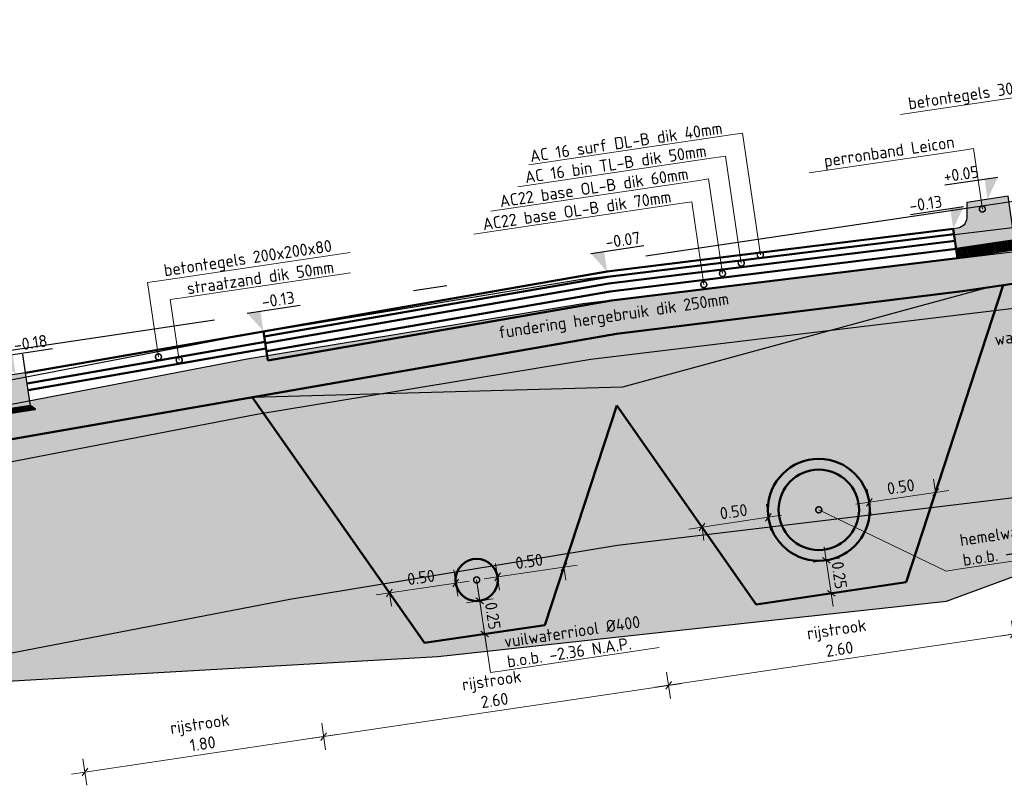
# Model space of a CAD drawing. Header units: metres. Extents: x 133846 to 269924, y 465764 to 933292.
# Tile 2 of 56: x 133876.15 to 133883.49, y 465776.45 to 465782.16. Entities that reach past the tile are written whole.
import ezdxf
from ezdxf import colors
from ezdxf.entities.mleader import LeaderData, LeaderLine
from ezdxf.math import Vec2, Vec3

# ---------------------------------------------------------------- set-up
doc = ezdxf.new("R2010")
doc.units = ezdxf.units.M
for name, pattern in [('AL-NAP_LIJN', [15.25, 12, -1.5, 0.25, -1.5]), ('RI-HWA', [7.4, 5, -2.4]), ('RI-VWA', [11, 5, -3, 0, -3])]:
    doc.linetypes.add(name, pattern=pattern)
for name, color, linetype, lineweight in [('B-WE-KL-T18', 10, 'Continuous', 18), ('B-WE-MO-BODEM-AD-50', 253, 'Continuous', 18), ('B-WE-VH-VERHARDING-GD', 253, 'Continuous', 25), ('B-WE-VH-VERHARDING_FUNDERING-AD-50', 253, 'Continuous', 18), ('N-WE-GW-SLEUF-GD', 90, 'Continuous', 50), ('N-WE-KL-ET_LS_OV_LICHTMAST-S', 190, 'Continuous', 25), ('N-WE-RI-T18', 10, 'Continuous', 18), ('N-WE-VH-KANTOPSLUITING_OPSLUITBAND-SD', 150, 'Continuous', 25), ('N-WE-VH-M', 7, 'Continuous', 18), ('N-WE-VH-VERHARDING-GD', 7, 'Continuous', 50), ('N-WE-VH-VERHARDING-T18', 10, 'Continuous', 18), ('X-XX-AL-NAP-GD', 7, 'AL-NAP_LIJN', 25), ('X-XX-AL-PEILMAAT-SD', 7, 'Continuous', 25)]:
    doc.layers.add(name, color=color, linetype=linetype, lineweight=lineweight)
doc.layers.add('N-WE-RI-HWA-GD', color=150, linetype='RI-HWA', lineweight=50, true_color=0x007fff)
doc.layers.add('N-WE-RI-VWA-GD', color=20, linetype='RI-VWA', lineweight=50, true_color=0xff3f00)
doc.layers.add('X-XX-AL-HULPLIJN-GD', color=30, linetype='Continuous', lineweight=25, plot=False)
doc.styles.add('NLCS-ISO', font='NLCS-ISO.ttf')
doc.styles.add('NLCS-ISO-M50-T18', font='NLCS-ISO.ttf', dxfattribs={"height": 0.09})
doc.dimstyles.new('NLCS-M50-T18-SCHRAP_L2_H2', dxfattribs={"dimscale": 0.05, "dimtxt": 2.5, "dimasz": 1.008, "dimexe": 2, "dimexo": 2, "dimgap": 0.7, "dimtad": 1, "dimzin": 0, "dimdsep": 46, "dimtxsty": 'NLCS-ISO-M50-T18', "dimblk": 'OBLIQUE', "dimcen": 0, "dimdle": 2, "dimclrd": 256, "dimclre": 256, "dimclrt": 10, "dimazin": 0, "dimtfac": 1, "dimtdec": 3, "dimtofl": 0, "dimtmove": 0, "dimatfit": 3, "dimldrblk": 'OBLIQUE', "dimfxl": 2, "dimfxlon": 1, "dimtfillclr": 256, "dimtolj": 1, "dimtzin": 0, "dimlwd": -1, "dimlwe": -1, "dimarcsym": 0})

# ---------------------------------------------------------------- blocks, each defined once
blk = doc.blocks.new('SAL-PEILMAAT_INFRACAD_H01-SOD')
blk.add_line((-2, 3), (6, 3))
blk.add_solid([(-2, 3), (0, 3), (0, 0)])
at = {"style": 'NLCS-ISO'}
blk.add_attdef('...', (0.4, 3.4), '', height=1.8, dxfattribs=at)
blk = doc.blocks.new('_Oblique')
at = {"color": 0, "linetype": 'ByBlock', "lineweight": -2}
blk.add_line((-0.5, -0.5), (0.5, 0.5), dxfattribs=at)
blk = doc.blocks.new('*D118')
at = {"layer": 'Defpoints', "color": 0, "transparency": 16777216}
for p in [(133880.5273, 465780.2787), (133877.9651, 465779.8322), (133878.4142, 465776.8102)]:
    blk.add_point(p, dxfattribs=at)
at = {"layer": 'N-WE-VH-M', "transparency": 16777216}
for p, q in [((133880.9713, 465777.2913), (133881.0007, 465777.0935)), ((133881.0849, 465777.2071), (133878.3153, 465776.7955)), ((133878.3995, 465776.9092), (133878.4289, 465776.7113))]:
    blk.add_line(p, q, dxfattribs=at)
at = {"layer": 'N-WE-VH-M', "transparency": 16777216, "xscale": 0.0504, "yscale": 0.0504, "zscale": 0.0504}
for p, rotation in [((133880.986, 465777.1924), 8.452767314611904), ((133878.4142, 465776.8102), 188.4527673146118)]:
    blk.add_blockref('_Oblique', p, dxfattribs=dict(at, rotation=rotation))
at = {"layer": 'N-WE-VH-M', "color": 10, "transparency": 16777216, "insert": (133879.6773, 465777.1547), "char_height": 0.09, "attachment_point": 5, "rotation": 8.45277, "style": 'NLCS-ISO-M50-T18'}
blk.add_mtext('\\A1;rijstrook\\P2.60', dxfattribs=at)
blk = doc.blocks.new('_DotSmall')
at = {"color": 0, "linetype": 'ByBlock', "const_width": 0.5}
blk.add_lwpolyline([(-0.0625, 0, 1), (0.0625, 0, 1)], format="xyb", close=True, dxfattribs=at)
blk = doc.blocks.new('*U149')
blk.add_hatch(color=8).paths.add_polyline_path([(-0.15, -0.25), (0, -0.25), (0, 0), (-0.15, 0)])
at = {"layer": 'N-WE-VH-VERHARDING-GD', "linetype": 'Continuous'}
h = blk.add_hatch(dxfattribs=at)
h.set_pattern_fill('ANSI31', color=256, scale=0.005, angle=45, style=0)
h.set_pattern_definition([(90, (89116.596445, 436374.820416), (-0.015875, 3e-18), [])])
h.paths.add_polyline_path([(-0.15, -0.25), (0, -0.25), (0.03, -0.28), (-0.18, -0.28)])
at = {"flags": 128}
blk.add_lwpolyline([(-0.15, -0.25), (0, -0.25), (0, 0), (-0.15, 0)], close=True, dxfattribs=at)
at = {"layer": 'N-WE-VH-VERHARDING-GD', "linetype": 'Continuous'}
for p, q in [((-0.35, -0.15), (-0.15, -0.1)), ((-0.45, -0.28), (-0.35, -0.15)), ((-0.18, -0.28), (-0.45, -0.28))]:
    blk.add_line(p, q, dxfattribs=at)
at = {"layer": 'N-WE-VH-VERHARDING-GD', "linetype": 'Continuous', "flags": 128}
blk.add_lwpolyline([(-0.15, -0.25), (0, -0.25), (0.03, -0.28), (-0.18, -0.28)], close=True, dxfattribs=at)
blk = doc.blocks.new('*D115')
at = {"layer": 'Defpoints', "color": 0, "transparency": 16777216}
for p in [(133883.1087, 465780.5966), (133880.5273, 465780.2787), (133880.986, 465777.1924)]:
    blk.add_point(p, dxfattribs=at)
at = {"layer": 'N-WE-VH-M', "transparency": 16777216}
for p, q in [((133883.543, 465777.6735), (133883.5724, 465777.4757)), ((133883.6567, 465777.5893), (133880.8871, 465777.1777)), ((133880.9713, 465777.2913), (133881.0007, 465777.0935))]:
    blk.add_line(p, q, dxfattribs=at)
at = {"layer": 'N-WE-VH-M', "transparency": 16777216, "xscale": 0.0504, "yscale": 0.0504, "zscale": 0.0504}
for p, rotation in [((133883.5577, 465777.5746), 8.452767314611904), ((133880.986, 465777.1924), 188.4527673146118)]:
    blk.add_blockref('_Oblique', p, dxfattribs=dict(at, rotation=rotation))
at = {"layer": 'N-WE-VH-M', "color": 10, "transparency": 16777216, "insert": (133882.2491, 465777.5368), "char_height": 0.09, "attachment_point": 5, "rotation": 8.45277, "style": 'NLCS-ISO-M50-T18'}
blk.add_mtext('\\A1;rijstrook\\P2.60', dxfattribs=at)
blk = doc.blocks.new('*D116')
at = {"layer": 'Defpoints', "color": 0, "transparency": 16777216}
for p in [(133884.8167, 465781.0081), (133883.1087, 465780.5966), (133883.5577, 465777.5746)]:
    blk.add_point(p, dxfattribs=at)
at = {"layer": 'N-WE-VH-M', "transparency": 16777216}
for p, q in [((133885.274, 465777.9308), (133885.3034, 465777.7329)), ((133885.3876, 465777.8466), (133883.4588, 465777.5599)), ((133883.543, 465777.6735), (133883.5724, 465777.4757))]:
    blk.add_line(p, q, dxfattribs=at)
at = {"layer": 'N-WE-VH-M', "transparency": 16777216, "xscale": 0.0504, "yscale": 0.0504, "zscale": 0.0504}
for p, rotation in [((133885.2887, 465777.8319), 8.452767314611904), ((133883.5577, 465777.5746), 188.4527673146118)]:
    blk.add_blockref('_Oblique', p, dxfattribs=dict(at, rotation=rotation))
at = {"layer": 'N-WE-VH-M', "color": 10, "transparency": 16777216, "insert": (133884.4005, 465777.8565), "char_height": 0.09, "attachment_point": 5, "rotation": 8.45277, "style": 'NLCS-ISO-M50-T18'}
blk.add_mtext('\\A1;bushalte \\P1.75', dxfattribs=at)
blk = doc.blocks.new('*D117')
at = {"layer": 'Defpoints', "color": 0, "transparency": 16777216}
for p in [(133877.9651, 465779.8322), (133876.1913, 465779.5231), (133876.6338, 465776.5457)]:
    blk.add_point(p, dxfattribs=at)
at = {"layer": 'N-WE-VH-M', "transparency": 16777216}
for p, q in [((133878.3995, 465776.9092), (133878.4289, 465776.7113)), ((133878.5131, 465776.8249), (133876.5349, 465776.531)), ((133876.6191, 465776.6446), (133876.6485, 465776.4467))]:
    blk.add_line(p, q, dxfattribs=at)
at = {"layer": 'N-WE-VH-M', "transparency": 16777216, "xscale": 0.0504, "yscale": 0.0504, "zscale": 0.0504}
for p, rotation in [((133878.4142, 465776.8102), 8.452767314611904), ((133876.6338, 465776.5457), 188.4527673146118)]:
    blk.add_blockref('_Oblique', p, dxfattribs=dict(at, rotation=rotation))
at = {"layer": 'N-WE-VH-M', "color": 10, "transparency": 16777216, "insert": (133877.5012, 465776.8313), "char_height": 0.09, "attachment_point": 5, "rotation": 8.45277, "style": 'NLCS-ISO-M50-T18'}
blk.add_mtext('\\A1;rijstrook\\P1.80', dxfattribs=at)
blk = doc.blocks.new('N-SVH-KANTOPSLUITING_PERRONBAND_LEICON-D')
h = blk.add_hatch(color=8)
edge = h.paths.add_edge_path()
edge.add_line((-0.44, -0.33), (0, -0.33))
edge.add_line((0, -0.33), (0, 0))
edge.add_line((0, 0), (-0.31, 0))
edge.add_line((-0.31, 0), (-0.3289, -0.1132))
edge.add_arc((-0.4078, -0.1), 0.08, 270, 350.53768, ccw=False)
edge.add_line((-0.4078, -0.18), (-0.44, -0.18))
edge.add_line((-0.44, -0.18), (-0.44, -0.33))
at = {"flags": 128}
blk.add_lwpolyline([(-0.44, -0.33), (0, -0.33), (0, 0), (-0.31, 0), (-0.3289, -0.1132, -0.366629), (-0.4078, -0.18), (-0.44, -0.18)], format="xyb", close=True, dxfattribs=at)
blk = doc.blocks.new('*D204')
at = {"layer": 'Defpoints', "color": 0, "transparency": 16777216}
for p in [(133879.3991, 465777.9551), (133878.9046, 465777.8816), (133879.459, 465777.552)]:
    blk.add_point(p, dxfattribs=at)
at = {"layer": 'N-WE-VH-M', "transparency": 16777216}
for p, q in [((133879.4138, 465777.8562), (133879.3844, 465778.054)), ((133878.8057, 465777.8669), (133879.4981, 465777.9698)), ((133878.9046, 465777.8816), (133878.9193, 465777.7827))]:
    blk.add_line(p, q, dxfattribs=at)
at = {"layer": 'N-WE-VH-M', "transparency": 16777216, "xscale": 0.0504, "yscale": 0.0504, "zscale": 0.0504}
for p, rotation in [((133879.3991, 465777.9551), 8.452767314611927), ((133878.9046, 465777.8816), 188.4527673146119)]:
    blk.add_blockref('_Oblique', p, dxfattribs=dict(at, rotation=rotation))
at = {"layer": 'N-WE-VH-M', "color": 10, "transparency": 16777216, "insert": (133879.1401, 465777.9975), "char_height": 0.09, "attachment_point": 5, "rotation": 8.45277, "style": 'NLCS-ISO-M50-T18'}
blk.add_mtext('\\A1;0.50', dxfattribs=at)
blk = doc.blocks.new('*D205')
at = {"layer": 'Defpoints', "color": 0, "transparency": 16777216}
for p in [(133880.2053, 465778.0749), (133880.2053, 465778.0749), (133879.7706, 465777.5983)]:
    blk.add_point(p, dxfattribs=at)
at = {"layer": 'N-WE-VH-M', "transparency": 16777216}
for p, q in [((133879.6118, 465777.9867), (133880.3042, 465778.0896)), ((133879.7254, 465777.9025), (133879.696, 465778.1003)), ((133880.2053, 465778.0749), (133880.22, 465777.976))]:
    blk.add_line(p, q, dxfattribs=at)
at = {"layer": 'N-WE-VH-M', "transparency": 16777216, "xscale": 0.0504, "yscale": 0.0504, "zscale": 0.0504}
for p, rotation in [((133880.2053, 465778.0749), 8.452767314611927), ((133879.7107, 465778.0014), 188.4527673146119)]:
    blk.add_blockref('_Oblique', p, dxfattribs=dict(at, rotation=rotation))
at = {"layer": 'N-WE-VH-M', "color": 10, "transparency": 16777216, "insert": (133879.9462, 465778.1173), "char_height": 0.09, "attachment_point": 5, "rotation": 8.45277, "style": 'NLCS-ISO-M50-T18'}
blk.add_mtext('\\A1;0.50', dxfattribs=at)
blk = doc.blocks.new('*D206')
at = {"layer": 'Defpoints', "color": 0, "transparency": 16777216}
for p in [(133879.0056, 465777.7374), (133880.0639, 465777.6419), (133879.6148, 465777.5752)]:
    blk.add_point(p, dxfattribs=at)
at = {"layer": 'N-WE-VH-M', "transparency": 16777216}
for p, q in [((133879.5634, 465777.9214), (133879.6295, 465777.4763)), ((133879.4792, 465777.8078), (133879.677, 465777.8372)), ((133879.7137, 465777.5899), (133879.5159, 465777.5605))]:
    blk.add_line(p, q, dxfattribs=at)
at = {"layer": 'N-WE-VH-M', "transparency": 16777216, "xscale": 0.0504, "yscale": 0.0504, "zscale": 0.0504}
for p, rotation in [((133879.5781, 465777.8225), 98.45276731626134), ((133879.6148, 465777.5752), 278.4527673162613)]:
    blk.add_blockref('_Oblique', p, dxfattribs=dict(at, rotation=rotation))
at = {"layer": 'N-WE-VH-M', "color": 10, "transparency": 16777216, "insert": (133879.6756, 465777.7106), "char_height": 0.09, "attachment_point": 5, "rotation": 278.45277, "style": 'NLCS-ISO-M50-T18'}
blk.add_mtext('\\A1;0.25', dxfattribs=at)
blk = doc.blocks.new('*D207')
at = {"layer": 'Defpoints', "color": 0, "transparency": 16777216}
for p in [(133881.7299, 465778.4455), (133881.2353, 465778.372), (133881.8225, 465777.8224)]:
    blk.add_point(p, dxfattribs=at)
at = {"layer": 'N-WE-VH-M', "transparency": 16777216}
for p, q in [((133881.7446, 465778.3466), (133881.7152, 465778.5445)), ((133881.1364, 465778.3573), (133881.8288, 465778.4602)), ((133881.2353, 465778.372), (133881.25, 465778.2731))]:
    blk.add_line(p, q, dxfattribs=at)
at = {"layer": 'N-WE-VH-M', "transparency": 16777216, "xscale": 0.0504, "yscale": 0.0504, "zscale": 0.0504}
for p, rotation in [((133881.7299, 465778.4455), 8.452767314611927), ((133881.2353, 465778.372), 188.4527673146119)]:
    blk.add_blockref('_Oblique', p, dxfattribs=dict(at, rotation=rotation))
at = {"layer": 'N-WE-VH-M', "color": 10, "transparency": 16777216, "insert": (133881.4708, 465778.4879), "char_height": 0.09, "attachment_point": 5, "rotation": 8.45277, "style": 'NLCS-ISO-M50-T18'}
blk.add_mtext('\\A1;0.50', dxfattribs=at)
blk = doc.blocks.new('*D208')
at = {"layer": 'Defpoints', "color": 0, "transparency": 16777216}
for p in [(133882.9762, 465778.6308), (133882.9762, 465778.6308), (133882.5742, 465777.9341)]:
    blk.add_point(p, dxfattribs=at)
at = {"layer": 'N-WE-VH-M', "transparency": 16777216}
for p, q in [((133882.9762, 465778.6308), (133882.9615, 465778.7297)), ((133882.3827, 465778.5426), (133883.0751, 465778.6455)), ((133882.4963, 465778.4583), (133882.4669, 465778.6562))]:
    blk.add_line(p, q, dxfattribs=at)
at = {"layer": 'N-WE-VH-M', "transparency": 16777216, "xscale": 0.0504, "yscale": 0.0504, "zscale": 0.0504}
for p, rotation in [((133882.9762, 465778.6308), 8.452767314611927), ((133882.4816, 465778.5573), 188.4527673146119)]:
    blk.add_blockref('_Oblique', p, dxfattribs=dict(at, rotation=rotation))
at = {"layer": 'N-WE-VH-M', "color": 10, "transparency": 16777216, "insert": (133882.7171, 465778.6731), "char_height": 0.09, "attachment_point": 5, "rotation": 8.45277, "style": 'NLCS-ISO-M50-T18'}
blk.add_mtext('\\A1;0.50', dxfattribs=at)
blk = doc.blocks.new('*D209')
at = {"layer": 'Defpoints', "color": 0, "transparency": 16777216}
for p in [(133881.4789, 465778.0241), (133882.7572, 465777.9613), (133882.1983, 465777.8782)]:
    blk.add_point(p, dxfattribs=at)
at = {"layer": 'N-WE-VH-M', "transparency": 16777216}
for p, q in [((133882.1469, 465778.2244), (133882.213, 465777.7793)), ((133882.0627, 465778.1108), (133882.2605, 465778.1402)), ((133882.2973, 465777.8929), (133882.0994, 465777.8635))]:
    blk.add_line(p, q, dxfattribs=at)
at = {"layer": 'N-WE-VH-M', "transparency": 16777216, "xscale": 0.0504, "yscale": 0.0504, "zscale": 0.0504}
for p, rotation in [((133882.1616, 465778.1255), 98.45276731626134), ((133882.1983, 465777.8782), 278.4527673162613)]:
    blk.add_blockref('_Oblique', p, dxfattribs=dict(at, rotation=rotation))
at = {"layer": 'N-WE-VH-M', "color": 10, "transparency": 16777216, "insert": (133882.2591, 465778.0136), "char_height": 0.09, "attachment_point": 5, "rotation": 278.45277, "style": 'NLCS-ISO-M50-T18'}
blk.add_mtext('\\A1;0.25', dxfattribs=at)

msp = doc.modelspace()

# ---------------------------------------------------------------- hatches: boundary and pattern name
at = {"layer": 'B-WE-MO-BODEM-AD-50'}
h = msp.add_hatch(dxfattribs=at)
h.set_pattern_fill('AMO-BODEM_ZAND-SO', color=256, scale=0.05, angle=8.45277, pattern_type=2)
h.set_pattern_definition([(45.952767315, (68275.46569, -15909.72352), (-0.017277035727, 0.094831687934), [0, -0.076, 0, -0.085, 0, -0.08125]), (15.952767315, (68275.46569, -15909.72352), (0.066785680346, 0.15258184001), [0, -0.041, 0, -0.0685, 0, -0.02625]), (335.952767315, (68275.40486, -15909.73256), (0.153974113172, 0.023167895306), [0, -0.025, 0, -0.09, 0, -0.1175]), (325.952767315, (68275.40486, -15909.73256), (0.14222295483, 0.06550122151), [0, -0.0125, 0, -0.059, 0, -0.0675])])
h.paths.add_polyline_path([(133877.9166, 465779.2136), (133875.6757, 465778.7819), (133874.2721, 465778.8955), (133874.5333, 465777.1375), (133879.2662, 465777.4071), (133883.0583, 465777.8193), (133886.7119, 465779.1639), (133886.4722, 465780.7771), (133885.1318, 465780.1932), (133882.92, 465779.9268), (133880.4063, 465779.6236)])
at = {"layer": 'B-WE-VH-VERHARDING_FUNDERING-AD-50'}
h = msp.add_hatch(dxfattribs=at)
h.set_pattern_fill('AVH-FUNDERING_02-SO', color=256, scale=0.25, angle=8.45277, pattern_type=2)
h.set_pattern_definition([(8.452767, (131608.84142, 465157.0866), (0.210535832, 0.284032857), [0.03125, -0.21875]), (98.452767, (131608.84142, 465157.0866), (-0.284032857, 0.210535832), [0.03125, -0.21875]), (143.452767, (131608.87233, 465157.0912), (-0.247284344, -0.036748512), [0.044194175, -0.309359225]), (8.452767, (131608.85166, 465157.2303), (0.210535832, 0.284032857), [0.03125, -0.21875]), (53.452767, (131608.86941, 465157.21714), (-0.036748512, 0.247284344), [0.022097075, -0.3314563]), (143.452767, (131608.86941, 465157.21714), (-0.247284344, -0.036748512), [0.022097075, -0.3314563]), (8.452767, (131608.9352, 465157.3059), (0.210535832, 0.284032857), [0.044194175, -0.205805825]), (53.452767, (131608.9352, 465157.3059), (-0.036748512, 0.247284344), [0.03125, -0.3223034]), (143.452767, (131608.97892, 465157.3124), (-0.247284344, -0.036748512), [0.03125, -0.3223034]), (98.452767, (131609.00224, 465157.1737), (-0.284032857, 0.210535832), [0.03125, -0.21875]), (53.452767, (131609.00224, 465157.17369), (-0.036748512, 0.247284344), [0.022097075, -0.3314563]), (143.452767, (131609.0154, 465157.19144), (-0.247284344, -0.036748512), [0.022097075, -0.3314563]), (8.452767, (131608.86314, 465157.15302), (0.210535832, 0.284032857), [0.015625, -0.209375]), (8.452767, (131609.03942, 465157.2424), (0.210535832, 0.284032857), [0.015625, -0.209375]), (98.452767, (131608.95755, 465157.26183), (-0.284032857, 0.210535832), [0.015625, -0.209375]), (143.452767, (131609.00913, 465157.12732), (-0.247284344, -0.036748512), [0.022097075, -0.3314563]), (143.452767, (131608.87568, 465157.28125), (-0.247284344, -0.036748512), [0.022097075, -0.3314563]), (53.452767, (131608.94528, 465157.18497), (-0.036748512, 0.247284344), [0.022097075, -0.3314563]), (98.452767, (131608.92183, 465157.13015), (-0.284032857, 0.210535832), [0.00390625, -0.24609375]), (98.452767, (131608.91792, 465157.2362), (-0.284032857, 0.210535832), [0.00390625, -0.24609375]), (98.452767, (131609.02752, 465157.29592), (-0.284032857, 0.210535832), [0.00390625, -0.24609375]), (98.452767, (131609.0509, 465157.16512), (-0.284032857, 0.210535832), [0.00390625, -0.24609375])])
h.paths.add_polyline_path([(133880.347, 465780.0395), (133877.8427, 465779.6271), (133876.0087, 465779.2737), (133875.6757, 465778.7819), (133877.9166, 465779.2136), (133880.4063, 465779.6236), (133882.92, 465779.9268), (133885.1318, 465780.1932), (133884.6646, 465780.56), (133882.8697, 465780.3438)])
at = {"layer": 'N-WE-VH-VERHARDING-GD', "linetype": 'Continuous'}
h = msp.add_hatch(dxfattribs=at)
h.set_pattern_fill('ANSI31', color=256, scale=0.005, angle=53.45277, style=0)
h.set_pattern_definition([(98.4527673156, (157887.583357, 910515.014574), (-0.0157025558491, -0.00233353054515), [])])
h.paths.add_polyline_path([(133883.5659, 465780.5129), (133883.1307, 465780.4482), (133883.141, 465780.3789), (133883.6455, 465780.4539)])

# ---------------------------------------------------------------- linework, layer by layer
at = {"layer": 'B-WE-VH-VERHARDING-GD'}
for points in [[(133875.9746, 465779.4505), (133877.8111, 465779.8043), (133880.3215, 465780.2178), (133882.8482, 465780.5225), (133884.6431, 465780.7387)], [(133876.0087, 465779.2737), (133877.8427, 465779.6271), (133880.347, 465780.0395), (133882.8697, 465780.3438), (133884.6646, 465780.56)], [(133875.6757, 465778.7819), (133877.9166, 465779.2136), (133880.4063, 465779.6236), (133882.92, 465779.9268), (133885.1318, 465780.1932)]]:
    msp.add_lwpolyline(points, dxfattribs=at)
at = {"layer": 'N-WE-GW-SLEUF-GD'}
for p, q in [((133882.7572, 465777.9613), (133883.4818, 465780.1767)), ((133877.8822, 465779.3407), (133879.166, 465777.5085)), ((133880.0639, 465777.6419), (133880.5994, 465779.2792)), ((133880.5994, 465779.2792), (133881.6393, 465777.7952)), ((133881.6393, 465777.7952), (133882.7572, 465777.9613)), ((133879.166, 465777.5085), (133880.0639, 465777.6419))]:
    msp.add_line(p, q, dxfattribs=at)
at = {"layer": 'N-WE-RI-HWA-GD', "linetype": 'Continuous'}
for radius in [0.38, 0.3]:
    msp.add_circle((133882.1057, 465778.5014), radius, dxfattribs=at)
at = {"layer": 'N-WE-RI-VWA-GD', "linetype": 'Continuous'}
msp.add_circle((133879.5549, 465777.9783), 0.1575, dxfattribs=at)
at = {"layer": 'N-WE-VH-VERHARDING-GD'}
for points in [[(133883.1087, 465780.5966), (133880.5273, 465780.2787), (133877.9651, 465779.8322)], [(133883.1145, 465780.557), (133880.5332, 465780.2391), (133877.971, 465779.7926)], [(133883.1087, 465780.5966), (133883.141, 465780.3789)], [(133883.9034, 465780.4922), (133883.9402, 465780.2448), (133883.1778, 465780.1315), (133880.5964, 465779.8137), (133875.817, 465778.9808), (133875.7874, 465779.18)], [(133883.1219, 465780.5075), (133880.5406, 465780.1896), (133877.9784, 465779.7432)], [(133883.1307, 465780.4482), (133880.5494, 465780.1303), (133877.9872, 465779.6838)], [(133883.141, 465780.3789), (133880.5597, 465780.061), (133877.9975, 465779.6145)], [(133877.9651, 465779.8322), (133876.1913, 465779.5231)], [(133877.9651, 465779.8322), (133877.9975, 465779.6145)], [(133877.9769, 465779.7531), (133876.2031, 465779.444)], [(133877.9843, 465779.7036), (133876.2104, 465779.3945)]]:
    msp.add_lwpolyline(points, dxfattribs=at)
at = {"layer": 'N-WE-VH-VERHARDING-GD', "linetype": 'Continuous', "flags": 128}
msp.add_lwpolyline([(133883.5659, 465780.5129), (133883.1307, 465780.4482), (133883.141, 465780.3789), (133883.6455, 465780.4539)], close=True, dxfattribs=at)
at = {"layer": 'X-XX-AL-HULPLIJN-GD'}
for points in [[(133875.6757, 465778.7819), (133874.2721, 465778.8955), (133874.5333, 465777.1375), (133879.2662, 465777.4071), (133883.0583, 465777.8193), (133886.7119, 465779.1639), (133886.4722, 465780.7771), (133885.1318, 465780.1932)], [(133876.1913, 465779.5231), (133876.1707, 465779.6616)], [(133874.5658, 465777.1423), (133878.1628, 465777.8353), (133880.6039, 465778.2373), (133883.0876, 465778.5369), (133886.6892, 465778.9707)]]:
    msp.add_lwpolyline(points, dxfattribs=at)
at = {"layer": 'X-XX-AL-HULPLIJN-GD', "flags": 128}
for points in [[(133880.6446, 465779.4174), (133883.3533, 465780.1576)], [(133877.8822, 465779.3407), (133880.6446, 465779.4174)]]:
    msp.add_lwpolyline(points, dxfattribs=at)
at = {"layer": 'X-XX-AL-NAP-GD'}
msp.add_lwpolyline([(133892.6854, 465782.1562), (133867.7255, 465778.447)], dxfattribs=at)

# ---------------------------------------------------------------- block references
at = {"layer": 'N-WE-KL-ET_LS_OV_LICHTMAST-S', "rotation": 8.452767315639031}
msp.add_blockref('N-SVH-KANTOPSLUITING_PERRONBAND_LEICON-D', (133883.5174, 465780.8393), dxfattribs=at)
at = {"layer": 'N-WE-VH-KANTOPSLUITING_OPSLUITBAND-SD', "rotation": 8.452767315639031}
msp.add_blockref('*U149', (133876.1913, 465779.5231), dxfattribs=at)
at = {"layer": 'X-XX-AL-PEILMAAT-SD'}
ref = msp.add_blockref('SAL-PEILMAAT_INFRACAD_H01-SOD', (133883.364, 465780.8173), dxfattribs=dict(at, xscale=-0.05000000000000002, yscale=0.05, zscale=0.05, rotation=8.452767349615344))
ref.add_attrib('...', '+0.05', (133883.0432, 465780.9415), dxfattribs={"layer": '0', "height": 0.09, "rotation": 8.45277, "style": 'NLCS-ISO'})
ref = msp.add_blockref('SAL-PEILMAAT_INFRACAD_H01-SOD', (133883.1085, 465780.5974), dxfattribs=dict(at, xscale=-0.05000000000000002, yscale=0.05, zscale=0.05, rotation=8.452767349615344))
ref.add_attrib('...', '-0.13', (133882.7878, 465780.7216), dxfattribs={"layer": '0', "height": 0.09, "rotation": 8.45277, "style": 'NLCS-ISO'})
at = {"layer": 'X-XX-AL-PEILMAAT-SD', "xscale": 0.05, "yscale": 0.05, "zscale": 0.05, "rotation": 8.452767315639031}
for p, values in [((133880.5273, 465780.2787), {'...': '-0.07'}), ((133877.9647, 465779.835), {'...': '-0.13'}), ((133876.1171, 465779.5121), {'...': '-0.18'})]:
    msp.add_blockref('SAL-PEILMAAT_INFRACAD_H01-SOD', p, dxfattribs=at).add_auto_attribs(values)

# ---------------------------------------------------------------- texts
at = {"layer": 'B-WE-KL-T18', "insert": (133884.0441, 465779.9092), "char_height": 0.09, "attachment_point": 3, "rotation": 8.45277, "style": 'NLCS-ISO-M50-T18'}
msp.add_mtext_dynamic_manual_height_columns('water nieuw', width=1.034148, gutter_width=12.5, heights=[0], dxfattribs=at)
at = {"layer": 'N-WE-VH-VERHARDING-T18', "insert": (133880.5781, 465779.9374), "char_height": 0.09, "attachment_point": 5, "rotation": 8.45277, "style": 'NLCS-ISO-M50-T18'}
msp.add_mtext_dynamic_manual_height_columns('fundering hergebruik dik 250mm', width=2.079466, gutter_width=0.45, heights=[0], dxfattribs=at)

# ---------------------------------------------------------------- dimensions: what is measured, and where the dimension line sits
at = {"layer": 'N-WE-VH-M'}
for base, p1, p2, text, picture, middle in [((133883.5577, 465777.5746), (133884.8167, 465781.0081), (133883.1087, 465780.5966), 'bushalte \\P<>', '*D116', (133884.4005, 465777.8565)), ((133880.986, 465777.1924), (133883.1087, 465780.5966), (133880.5273, 465780.2787), 'rijstrook\\P<>', '*D115', (133882.2491, 465777.5368)), ((133878.4142, 465776.8102), (133880.5273, 465780.2787), (133877.9651, 465779.8322), 'rijstrook\\P<>', '*D118', (133879.6773, 465777.1547)), ((133876.6338, 465776.5457), (133877.9651, 465779.8322), (133876.1913, 465779.5231), 'rijstrook\\P<>', '*D117', (133877.5012, 465776.8313))]:
    dim = msp.add_linear_dim(base=base, p1=p1, p2=p2, angle=188.45277, text=text, dimstyle='NLCS-M50-T18-SCHRAP_L2_H2', dxfattribs=at)
    dim.commit()
    dim.dimension.update_dxf_attribs({"geometry": picture, "text_midpoint": middle})
for base, p1, p2, angle, picture, middle in [((133882.9762, 465778.6308), (133882.5742, 465777.9341), (133882.9762, 465778.6308), 8.45277, '*D208', (133882.7289, 465778.594)), ((133881.7299, 465778.4455), (133881.2353, 465778.372), (133881.8225, 465777.8224), 8.45277, '*D207', (133881.4826, 465778.4088)), ((133880.2053, 465778.0749), (133879.7706, 465777.5983), (133880.2053, 465778.0749), 8.45277, '*D205', (133879.958, 465778.0382)), ((133882.1983, 465777.8782), (133881.4789, 465778.0241), (133882.7572, 465777.9613), 98.45277, '*D209', (133882.18, 465778.0019)), ((133879.3991, 465777.9551), (133878.9046, 465777.8816), (133879.459, 465777.552), 8.45277, '*D204', (133879.1519, 465777.9184)), ((133879.6148, 465777.5752), (133879.0056, 465777.7374), (133880.0639, 465777.6419), 98.45277, '*D206', (133879.5965, 465777.6988))]:
    dim = msp.add_linear_dim(base=base, p1=p1, p2=p2, angle=angle, dimstyle='NLCS-M50-T18-SCHRAP_L2_H2', dxfattribs=at)
    dim.commit()
    dim.dimension.update_dxf_attribs({"geometry": picture, "text_midpoint": middle, "dimtype": 160})

# ---------------------------------------------------------------- leaders
at = {"layer": 'N-WE-RI-T18'}
ml = msp.add_multileader_mtext('Standard', dxfattribs=at)
ml.set_content('hemelwaterriool %%C600\\Pb.o.b. -2.36 N.A.P.', color=256, style='NLCS-ISO-M50-T18')
ml.set_leader_properties(color=256, linetype='ByLayer', lineweight=-1)
ml.set_arrow_properties(name='DOTSMALL')
ml.build(insert=Vec2(0, 0))
ml.multileader.update_dxf_attribs({"text_left_attachment_type": 5, "text_right_attachment_type": 5, "dogleg_length": 0.09, "arrow_head_size": 0.09})
ctx = ml.context
ctx.base_point, ctx.char_height, ctx.arrow_head_size, ctx.landing_gap_size, ctx.plane_origin, ctx.plane_x_axis, ctx.plane_y_axis = Vec3(133883.144, 465778.0581), 0.09, 0.09, 0.045, Vec3(133882.1498, 465778.2047), Vec3(0.989137, 0.146994), Vec3(-0.146994, 0.989137)
ctx.left_attachment, ctx.right_attachment = 5, 5
notes = []
notes.append((ctx, [(0, (1, 1, 0), (133883.055, 465778.0449), (0.989137, 0.146994), 0.09, [(0, [(133882.1057, 465778.5014)], 0, [])])]))
ctx.mtext.insert, ctx.mtext.text_direction, ctx.mtext.rotation, ctx.mtext.flow_direction = Vec3(133883.1506, 465778.3199), Vec3(0.989137, 0.146994), 0.147529, 5
ml = msp.add_multileader_mtext('Standard', dxfattribs=at)
ml.set_content('vuilwaterriool %%C400\\Pb.o.b. -2.36 N.A.P.', color=256, style='NLCS-ISO-M50-T18')
ml.set_leader_properties(color=256, linetype='ByLayer', lineweight=-1)
ml.set_arrow_properties(name='DOTSMALL')
ml.build(insert=Vec2(0, 0))
ml.multileader.update_dxf_attribs({"text_left_attachment_type": 5, "text_right_attachment_type": 5, "dogleg_length": 0.09, "arrow_head_size": 0.09})
ctx = ml.context
ctx.base_point, ctx.char_height, ctx.arrow_head_size, ctx.landing_gap_size, ctx.plane_origin, ctx.plane_x_axis, ctx.plane_y_axis = Vec3(133879.7467, 465777.3003), 0.09, 0.09, 0.045, Vec3(133879.5737, 465777.8521), Vec3(0.989137, 0.146994), Vec3(-0.146994, 0.989137)
ctx.left_attachment, ctx.right_attachment = 5, 5
notes.append((ctx, [(0, (1, 1, 0), (133879.6576, 465777.2871), (0.989137, 0.146994), 0.09, [(0, [(133879.5549, 465777.9783)], 0, [])])]))
ctx.mtext.insert, ctx.mtext.text_direction, ctx.mtext.rotation, ctx.mtext.flow_direction = Vec3(133879.7533, 465777.5621), Vec3(0.989137, 0.146994), 0.147529, 5
at = {"layer": 'N-WE-VH-VERHARDING-T18'}
ml = msp.add_multileader_mtext('Standard', dxfattribs=at)
ml.set_content('betontegels 300x300x45', color=256, style='NLCS-ISO-M50-T18')
ml.set_leader_properties(color=256, linetype='ByLayer', lineweight=-1)
ml.set_arrow_properties(name='DOTSMALL')
ml.build(insert=Vec2(0, 0))
ml.multileader.update_dxf_attribs({"text_left_attachment_type": 5, "text_right_attachment_type": 5, "dogleg_length": 0.09, "arrow_head_size": 0.09})
ctx = ml.context
ctx.base_point, ctx.char_height, ctx.arrow_head_size, ctx.landing_gap_size, ctx.plane_origin, ctx.plane_x_axis, ctx.plane_y_axis = Vec3(133882.7388, 465781.4528), 0.09, 0.09, 0.045, Vec3(133884.0277, 465780.3127), Vec3(0.989137, 0.146994), Vec3(-0.146994, 0.989137)
ctx.left_attachment, ctx.right_attachment = 5, 5
notes.append((ctx, [(0, (1, 1, 0), (133884.2255, 465781.6737), (-0.989137, -0.146994), 0.09, [(0, [(133884.3435, 465780.8795)], 0, [])])]))
ctx.mtext.insert, ctx.mtext.text_direction, ctx.mtext.rotation, ctx.mtext.flow_direction = Vec3(133882.7661, 465781.5751), Vec3(0.989137, 0.146994), 0.147529, 5
ml = msp.add_multileader_mtext('Standard', dxfattribs=at)
ml.set_content('AC 16 surf DL-B dik 40mm', color=256, style='NLCS-ISO-M50-T18')
ml.set_leader_properties(color=256, linetype='ByLayer', lineweight=-1)
ml.set_arrow_properties(name='DOTSMALL')
ml.build(insert=Vec2(0, 0))
ml.multileader.update_dxf_attribs({"text_left_attachment_type": 5, "text_right_attachment_type": 5, "dogleg_length": 0.09, "arrow_head_size": 0.09})
ctx = ml.context
ctx.base_point, ctx.char_height, ctx.arrow_head_size, ctx.landing_gap_size, ctx.plane_origin, ctx.plane_x_axis, ctx.plane_y_axis = Vec3(133879.917, 465781.0688), 0.09, 0.09, 0.045, Vec3(133881.7996, 465780.2091), Vec3(0.989137, 0.146994), Vec3(-0.146994, 0.989137)
ctx.left_attachment, ctx.right_attachment = 5, 5
notes.append((ctx, [(0, (1, 1, 0), (133881.5372, 465781.3096), (-0.989137, -0.146994), 0.09, [(0, [(133881.6702, 465780.4018)], 0, [])])]))
ctx.mtext.insert, ctx.mtext.text_direction, ctx.mtext.rotation, ctx.mtext.flow_direction = Vec3(133879.9457, 465781.1823), Vec3(0.989137, 0.146994), 0.147529, 5
ml = msp.add_multileader_mtext('Standard', dxfattribs=at)
ml.set_content('perronband Leicon', color=256, style='NLCS-ISO-M50-T18')
ml.set_leader_properties(color=256, linetype='ByLayer', lineweight=-1)
ml.set_arrow_properties(name='DOTSMALL')
ml.build(insert=Vec2(0, 0))
ml.multileader.update_dxf_attribs({"text_left_attachment_type": 5, "text_right_attachment_type": 5, "dogleg_length": 0.09, "arrow_head_size": 0.09})
ctx = ml.context
ctx.base_point, ctx.char_height, ctx.arrow_head_size, ctx.landing_gap_size, ctx.plane_origin, ctx.plane_x_axis, ctx.plane_y_axis = Vec3(133882.1101, 465781.0246), 0.09, 0.09, 0.045, Vec3(133883.0314, 465780.032), Vec3(0.989137, 0.146994), Vec3(-0.146994, 0.989137)
ctx.left_attachment, ctx.right_attachment = 5, 5
notes.append((ctx, [(0, (1, 1, 0), (133883.2585, 465781.1952), (-0.989137, -0.146994), 0.09, [(0, [(133883.3256, 465780.7442)], 0, [])])]))
ctx.mtext.insert, ctx.mtext.text_direction, ctx.mtext.rotation, ctx.mtext.flow_direction = Vec3(133882.1375, 465781.1469), Vec3(0.989137, 0.146994), 0.147529, 5
ml = msp.add_multileader_mtext('Standard', dxfattribs=at)
ml.set_content('AC 16 bin TL-B dik 50mm', color=256, style='NLCS-ISO-M50-T18')
ml.set_leader_properties(color=256, linetype='ByLayer', lineweight=-1)
ml.set_arrow_properties(name='DOTSMALL')
ml.build(insert=Vec2(0, 0))
ml.multileader.update_dxf_attribs({"text_left_attachment_type": 5, "text_right_attachment_type": 5, "dogleg_length": 0.09, "arrow_head_size": 0.09})
ctx = ml.context
ctx.base_point, ctx.char_height, ctx.arrow_head_size, ctx.landing_gap_size, ctx.plane_origin, ctx.plane_x_axis, ctx.plane_y_axis = Vec3(133879.8797, 465780.9116), 0.09, 0.09, 0.045, Vec3(133881.6732, 465780.0387), Vec3(0.989137, 0.146994), Vec3(-0.146994, 0.989137)
ctx.left_attachment, ctx.right_attachment = 5, 5
notes.append((ctx, [(0, (1, 1, 0), (133881.4109, 465781.1392), (-0.989137, -0.146994), 0.09, [(0, [(133881.5277, 465780.3414)], 0, [])])]))
ctx.mtext.insert, ctx.mtext.text_direction, ctx.mtext.rotation, ctx.mtext.flow_direction = Vec3(133879.9084, 465781.0251), Vec3(0.989137, 0.146994), 0.147529, 5
ml = msp.add_multileader_mtext('Standard', dxfattribs=at)
ml.set_content('AC22 base OL-B dik 60mm', color=256, style='NLCS-ISO-M50-T18')
ml.set_leader_properties(color=256, linetype='ByLayer', lineweight=-1)
ml.set_arrow_properties(name='DOTSMALL')
ml.build(insert=Vec2(0, 0))
ml.multileader.update_dxf_attribs({"text_left_attachment_type": 5, "text_right_attachment_type": 5, "dogleg_length": 0.09, "arrow_head_size": 0.09})
ctx = ml.context
ctx.base_point, ctx.char_height, ctx.arrow_head_size, ctx.landing_gap_size, ctx.plane_origin, ctx.plane_x_axis, ctx.plane_y_axis = Vec3(133879.6911, 465780.7319), 0.09, 0.09, 0.045, Vec3(133881.5469, 465779.8683), Vec3(0.989137, 0.146994), Vec3(-0.146994, 0.989137)
ctx.left_attachment, ctx.right_attachment = 5, 5
notes.append((ctx, [(0, (1, 1, 0), (133881.2846, 465780.9687), (-0.989137, -0.146994), 0.09, [(0, [(133881.3878, 465780.2637)], 0, [])])]))
ctx.mtext.insert, ctx.mtext.text_direction, ctx.mtext.rotation, ctx.mtext.flow_direction = Vec3(133879.7197, 465780.8454), Vec3(0.989137, 0.146994), 0.147529, 5
ml = msp.add_multileader_mtext('Standard', dxfattribs=at)
ml.set_content('AC22 base OL-B dik 70mm', color=256, style='NLCS-ISO-M50-T18')
ml.set_leader_properties(color=256, linetype='ByLayer', lineweight=-1)
ml.set_arrow_properties(name='DOTSMALL')
ml.build(insert=Vec2(0, 0))
ml.multileader.update_dxf_attribs({"text_left_attachment_type": 5, "text_right_attachment_type": 5, "dogleg_length": 0.09, "arrow_head_size": 0.09})
ctx = ml.context
ctx.base_point, ctx.char_height, ctx.arrow_head_size, ctx.landing_gap_size, ctx.plane_origin, ctx.plane_x_axis, ctx.plane_y_axis = Vec3(133879.5648, 465780.5615), 0.09, 0.09, 0.045, Vec3(133881.4206, 465779.6978), Vec3(0.989137, 0.146994), Vec3(-0.146994, 0.989137)
ctx.left_attachment, ctx.right_attachment = 5, 5
notes.append((ctx, [(0, (1, 1, 0), (133881.1583, 465780.7983), (-0.989137, -0.146994), 0.09, [(0, [(133881.2484, 465780.1811)], 0, [])])]))
ctx.mtext.insert, ctx.mtext.text_direction, ctx.mtext.rotation, ctx.mtext.flow_direction = Vec3(133879.5934, 465780.675), Vec3(0.989137, 0.146994), 0.147529, 5
ml = msp.add_multileader_mtext('Standard', dxfattribs=at)
ml.set_content('betontegels 200x200x80', color=256, style='NLCS-ISO-M50-T18')
ml.set_leader_properties(color=256, linetype='ByLayer', lineweight=-1)
ml.set_arrow_properties(name='DOTSMALL')
ml.build(insert=Vec2(0, 0))
ml.multileader.update_dxf_attribs({"text_left_attachment_type": 5, "text_right_attachment_type": 5, "dogleg_length": 0.09, "arrow_head_size": 0.09})
ctx = ml.context
ctx.base_point, ctx.char_height, ctx.arrow_head_size, ctx.landing_gap_size, ctx.plane_origin, ctx.plane_x_axis, ctx.plane_y_axis = Vec3(133877.1891, 465780.2085), 0.09, 0.09, 0.045, Vec3(133877.4378, 465779.1127), Vec3(0.989137, 0.146994), Vec3(-0.146994, 0.989137)
ctx.left_attachment, ctx.right_attachment = 5, 5
notes.append((ctx, [(0, (1, 1, 0), (133877.1001, 465780.1953), (0.989137, 0.146994), 0.09, [(0, [(133877.1823, 465779.6419)], 0, [])])]))
ctx.mtext.insert, ctx.mtext.text_direction, ctx.mtext.rotation, ctx.mtext.flow_direction = Vec3(133877.2164, 465780.3308), Vec3(0.989137, 0.146994), 0.147529, 5
ml = msp.add_multileader_mtext('Standard', dxfattribs=at)
ml.set_content('straatzand dik 50mm', color=256, style='NLCS-ISO-M50-T18')
ml.set_leader_properties(color=256, linetype='ByLayer', lineweight=-1)
ml.set_arrow_properties(name='DOTSMALL')
ml.build(insert=Vec2(0, 0))
ml.multileader.update_dxf_attribs({"text_left_attachment_type": 5, "text_right_attachment_type": 5, "dogleg_length": 0.09, "arrow_head_size": 0.09})
ctx = ml.context
ctx.base_point, ctx.char_height, ctx.arrow_head_size, ctx.landing_gap_size, ctx.plane_origin, ctx.plane_x_axis, ctx.plane_y_axis = Vec3(133877.3595, 465780.0822), 0.09, 0.09, 0.045, Vec3(133877.6082, 465778.9864), Vec3(0.989137, 0.146994), Vec3(-0.146994, 0.989137)
ctx.left_attachment, ctx.right_attachment = 5, 5
notes.append((ctx, [(0, (1, 1, 0), (133877.2705, 465780.0689), (0.989137, 0.146994), 0.09, [(0, [(133877.3375, 465779.6179)], 0, [])])]))
ctx.mtext.insert, ctx.mtext.text_direction, ctx.mtext.rotation, ctx.mtext.flow_direction = Vec3(133877.3882, 465780.1956), Vec3(0.989137, 0.146994), 0.147529, 5
for ctx, leaders in notes:
    for number, flags, end, landing, length, lines in leaders:
        leader = LeaderData()
        leader.index, (leader.has_last_leader_line, leader.has_dogleg_vector, leader.attachment_direction) = number, flags
        leader.last_leader_point, leader.dogleg_vector, leader.dogleg_length = Vec3(end), Vec3(landing), length
        for number, points, colour, breaks in lines:
            line = LeaderLine()
            line.index, line.vertices, line.color, line.breaks = number, Vec3.list(points), colors.encode_raw_color(colour), breaks
            leader.lines.append(line)
        ctx.leaders.append(leader)

doc.saveas('drawing.dxf')
